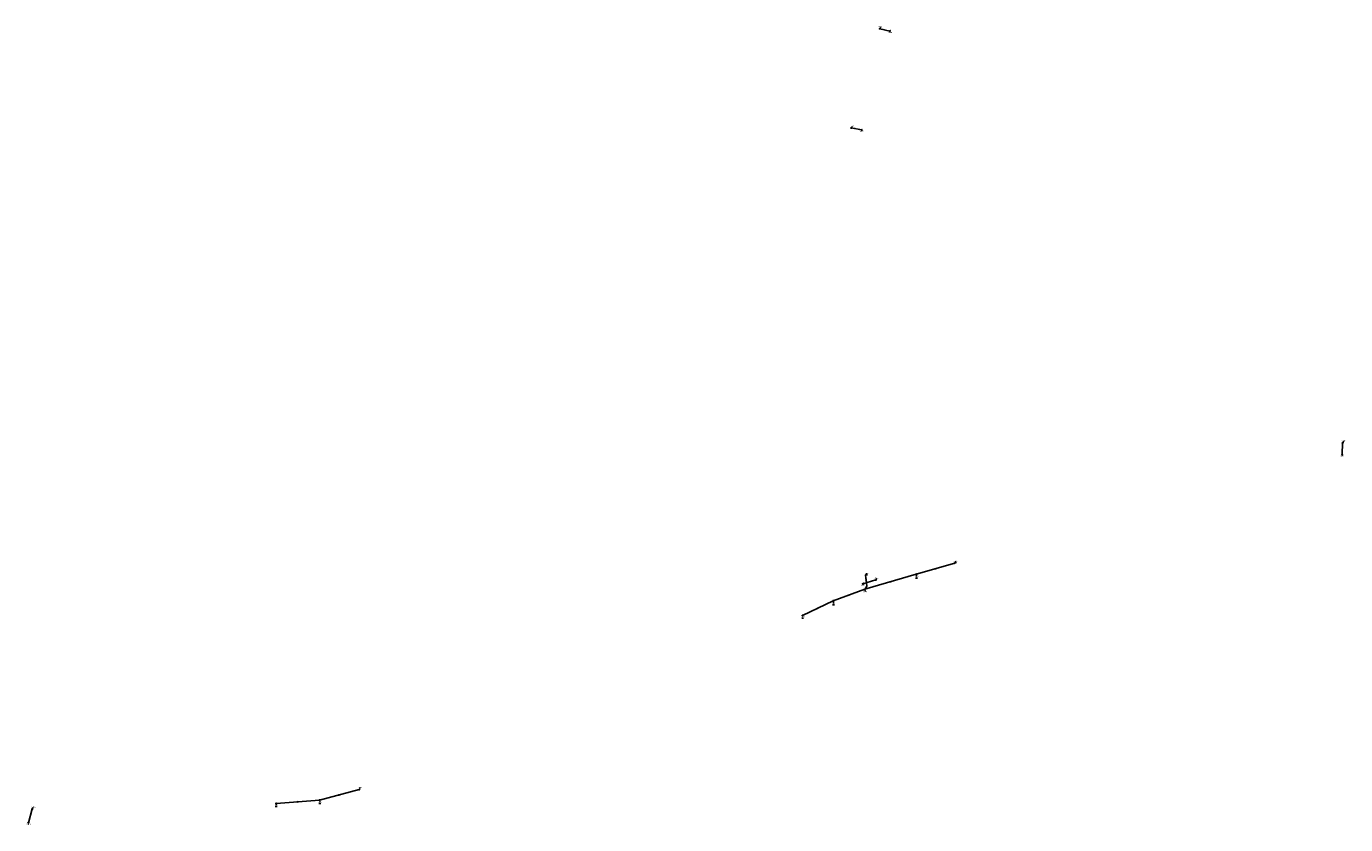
# Model space of a CAD drawing. Extents: x 188323 to 208361, y 565368 to 574910.
# Tile 1 of 256: x 188323 to 190478, y 565824 to 567127. Entities that reach past the tile are written whole.
import ezdxf

# ---------------------------------------------------------------- set-up
doc = ezdxf.new("R2010")
doc.units = 0
doc.linetypes.add('DASHDOT', pattern=[1, 0.5, -0.25, 0, -0.25])
doc.layers.get('0').update_dxf_attribs({"linetype": 'CONTINUOUS'})
for name, color, linetype in [('RIO-AFM', 7, 'CONTINUOUS'), ('RIO-BOK', 7, 'CONTINUOUS'), ('RIO-KNP', 7, 'CONTINUOUS'), ('RIO-KNR', 7, 'CONTINUOUS'), ('RIO-LAG', 7, 'CONTINUOUS'), ('RIO-LAG_0B', 7, 'CONTINUOUS'), ('RIO-LEN', 7, 'CONTINUOUS'), ('RIO-MVD', 1, 'CONTINUOUS'), ('RIO-VRB', 6, 'DASHDOT'), ('RIO-VRH', 7, 'CONTINUOUS')]:
    doc.layers.add(name, color=color, linetype=linetype)
doc.styles.add('RIO-TXT', font='isocp.shx')

# ---------------------------------------------------------------- blocks, each defined once
blk = doc.blocks.new('L_VHR')
blk.add_lwpolyline([(-0.5, 0), (0.5, 0), (-0.5, 0.15), (-0.5, -0.15), (0.5, 0)])
blk = doc.blocks.new('K_IPG')
blk.add_circle((0, 0), 0.5)
for points in [[(0, 0), (-0.5, 0), (-0.433013, 0.25)], [(0, 0), (-0.433013, -0.25), (-0.5, 0)], [(0, 0), (-0.433013, 0.25), (-0.25, 0.433013)], [(0, 0), (-0.25, -0.433013), (-0.433013, -0.25)], [(0, 0), (-0.25, 0.433013), (0, 0.5)], [(0, 0), (0, -0.5), (-0.25, -0.433013)], [(0, 0), (0, 0.5), (0.25, 0.433013)], [(0, 0), (0.25, 0.433013), (0.433013, 0.25)], [(0, 0), (0.433013, 0.25), (0.5, 0)], [(0, 0), (0.5, 0), (0.433013, -0.25)], [(0, 0), (0.433013, -0.25), (0.25, -0.433013)], [(0, 0), (0.25, -0.433013), (0, -0.5)]]:
    blk.add_solid(points)
at = {"style": 'RIO-TXT', "flags": 1}
blk.add_attdef('KNOOPNAAM', (2, 2), '', height=1, dxfattribs=at)
blk = doc.blocks.new('K_UTB')
blk.add_lwpolyline([(0.5, 0.15), (0.5, -0.3), (-0.5, -0.3), (-0.5, 0.15), (-0.45, 0.15), (-0.45, -0.25), (0, -0.25), (0.45, -0.25), (0.45, 0.15)], close=True)
blk.add_lwpolyline([(0.85, 0.6), (0.55, 0.65), (0.614828, 0.459583), (0.850842, 0.598937)])
blk.add_arc((0.85, -0.25), 0.85, 90, 180)
at = {"style": 'RIO-TXT', "flags": 1}
blk.add_attdef('KNOOPNAAM', (2, 2), '', height=1, dxfattribs=at)

msp = doc.modelspace()

# ---------------------------------------------------------------- linework, layer by layer
at = {"layer": 'RIO-LAG'}
for p, q in [((189717.328, 567123.648), (189733.728, 567119.872)), ((189670.784, 566961.6), (189687.648, 566958.528)), ((190473.584, 566447.232), (190472.928, 566428.032)), ((189689.696, 566217.088), (189710.784, 566223.168)), ((188332.56, 565849.088), (188326.368, 565826.624))]:
    msp.add_line(p, q, dxfattribs=at)
at = {"layer": 'RIO-LAG_0B'}
for p, q in [((189839.824, 566250.56), (189776.896, 566232.512)), ((189776.896, 566232.512), (189692.88, 566207.936)), ((189641.216, 566189.056), (189692.88, 566207.936)), ((189591.216, 566165.184), (189641.216, 566189.056)), ((188802.144, 565863.744), (188866.736, 565880.64)), ((188731.104, 565857.984), (188802.144, 565863.744))]:
    msp.add_line(p, q, dxfattribs=at)
msp.add_lwpolyline([(189694.304, 566231.04), (189696.08, 566213.76), (189694.992, 566210.688), (189692.88, 566207.936)], dxfattribs=at)
at = {"layer": 'RIO-VRB'}
for p, q in [((189717.33, 567123.66), (189719.3064, 567126.7158)), ((189733.72, 567119.86), (189734.2535, 567117.5316)), ((189670.78, 566961.63), (189672.7564, 566964.6858)), ((189687.64, 566958.54), (189688.1735, 566956.2116)), ((190473.59, 566447.23), (190475.5664, 566450.2858)), ((190472.92, 566428.04), (190473.4535, 566425.7116)), ((189839.83, 566250.55), (189841.3672, 566253.9132)), ((189689.7, 566217.07), (189690.2335, 566214.7416)), ((189694.3, 566231.03), (189696.2764, 566234.0858)), ((189710.78, 566223.14), (189712.7564, 566226.1958)), ((189776.89, 566232.54), (189777.7706, 566228.242)), ((189692.88, 566207.91), (189693.7606, 566203.612)), ((189641.22, 566189.03), (189642.1006, 566184.732)), ((189591.22, 566165.21), (189591.7535, 566162.8816)), ((188866.74, 565880.64), (188868.2772, 565884.0032)), ((188332.56, 565849.06), (188334.5364, 565852.1158)), ((188731.11, 565857.97), (188731.6435, 565855.6416)), ((188802.15, 565863.73), (188802.8571, 565860.4168)), ((188326.36, 565826.65), (188326.8935, 565824.3216))]:
    msp.add_line(p, q, dxfattribs=at)

# ---------------------------------------------------------------- block references
at = {"layer": 'RIO-KNP', "xscale": 1.25, "yscale": 1.25, "zscale": 1.25}
for name, p in [('K_UTB', (189717.328, 567123.648)), ('K_UTB', (189733.728, 567119.872)), ('K_UTB', (189670.784, 566961.6)), ('K_UTB', (189687.648, 566958.528)), ('K_UTB', (190473.584, 566447.232)), ('K_UTB', (190472.928, 566428.032)), ('K_IPG', (189839.824, 566250.56)), ('K_UTB', (189689.696, 566217.088)), ('K_IPG', (189694.304, 566231.04)), ('K_UTB', (189710.784, 566223.168)), ('K_IPG', (189776.896, 566232.512)), ('K_IPG', (189692.88, 566207.936)), ('K_IPG', (189641.216, 566189.056)), ('K_IPG', (189591.216, 566165.184)), ('K_IPG', (188866.736, 565880.64)), ('K_UTB', (188332.56, 565849.088)), ('K_IPG', (188731.104, 565857.984)), ('K_IPG', (188802.144, 565863.744)), ('K_UTB', (188326.368, 565826.624))]:
    msp.add_blockref(name, p, dxfattribs=at)
at = {"layer": 'RIO-VRH', "xscale": 2, "yscale": 2, "zscale": 2}
for p, rotation in [((189808.36, 566241.545), 195.9666), ((189695.19, 566222.385), 275.8864), ((189734.885, 566220.225), 196.3384), ((189667.05, 566198.47), 20.0736), ((189616.22, 566177.12), 25.4706), ((188834.445, 565872.185), 14.6696), ((188766.63, 565860.85), 4.635)]:
    msp.add_blockref('L_VHR', p, dxfattribs=dict(at, rotation=rotation))

# ---------------------------------------------------------------- texts
at = {"layer": 'RIO-AFM', "style": 'RIO-TXT'}
for s, rotation, p in [('r 300', 346.948, (189724.8494, 567122.4349)), ('r 800', 349.6155, (189678.5037, 566960.7278)), ('r 1200', 447.9915, (190472.7122, 566436.5727)), ('r 200', 375.9666, (189807.4379, 566241.8222)), ('r 200', 275.8864, (189695.6093, 566223.2429)), ('r 300', 16.0622, (189699.3231, 566220.3613)), ('r 200', 376.3384, (189733.9591, 566220.503)), ('r 200', 20.0736, (189666.1172, 566198.6614)), ('r 200', 25.4706, (189615.2738, 566177.223)), ('r 200', 14.6696, (188833.5344, 565872.4635)), ('r 200', 4.635, (188765.7823, 565861.2829)), ('r 500', 434.5277, (188328.7553, 565837.2088))]:
    msp.add_text(s, height=0.9, rotation=rotation, dxfattribs=at).set_placement(p)
at = {"layer": 'RIO-BOK', "style": 'RIO-TXT'}
for s, rotation, p in [('-1.64', 375.9666, (189836.2632, 566248.1136)), ('-1.69', 275.8864, (189693.0517, 566229.4934)), ('-1.75', 376.3384, (189773.3351, 566230.094)), ('-1.75', 375.9666, (189778.6215, 566231.5802)), ('-2.10', 20.0736, (189689.5086, 566205.1873)), ('-1.75', 232.597, (189694.2577, 566212.0175)), ('-2.10', 376.3384, (189694.6177, 566206.9615)), ('-1.94', 25.4706, (189638.1205, 566186.0026)), ('-1.94', 20.0736, (189643.0153, 566188.1956)), ('-1.89', 25.4706, (189593.0858, 566164.5481)), ('-1.97', 14.6696, (188863.1272, 565878.247)), ('-1.74', 4.635, (188732.6183, 565856.6877)), ('-1.93', 4.635, (188798.1762, 565862.0032)), ('-1.93', 14.6696, (188803.8587, 565862.7302))]:
    msp.add_text(s, height=0.9, rotation=rotation, dxfattribs=at).set_placement(p)
at = {"layer": 'RIO-KNR', "style": 'RIO-TXT'}
for s, p in [('900077', (189715.4814, 567125.9658)), ('900078', (189730.4285, 567116.7816)), ('900075', (189668.9314, 566963.9358)), ('900076', (189684.3485, 566955.4616)), ('900073', (190471.7414, 566449.5358)), ('900074', (190469.6285, 566424.9616)), ('64047', (189838.1797, 566253.1632)), ('900071', (189686.4085, 566213.9916)), ('64045', (189693.0889, 566233.3358)), ('900072', (189708.9314, 566225.4458)), ('64046', (189774.5831, 566227.492)), ('64057', (189690.5731, 566202.862)), ('64044', (189638.9131, 566183.982)), ('64043', (189588.566, 566162.1316)), ('64058', (188865.0897, 565883.2532)), ('900065', (188330.7114, 565851.3658)), ('64041', (188728.456, 565854.8916)), ('64042', (188799.6696, 565859.6668)), ('900066', (188323.0685, 565823.5716))]:
    msp.add_text(s, height=1.5, dxfattribs=at).set_placement(p)
at = {"layer": 'RIO-LEN', "style": 'RIO-TXT'}
for s, rotation, p in [('17m', 346.948, (189722.7449, 567122.9214)), ('17m', 349.6155, (189676.3788, 566961.1158)), ('19m', 447.9915, (190472.6382, 566434.414)), ('65m', 375.9666, (189805.3616, 566241.2267)), ('24m', 275.8864, (189695.3868, 566225.3914)), ('22m', 16.0622, (189697.2474, 566219.7636)), ('88m', 376.3384, (189731.8867, 566219.894)), ('55m', 20.0736, (189664.0885, 566197.92)), ('55m', 25.4706, (189613.3237, 566176.2941)), ('67m', 14.6696, (188831.4449, 565871.9164)), ('71m', 4.635, (188763.6293, 565861.1083)), ('23m', 434.5277, (188328.1807, 565835.1267))]:
    msp.add_text(s, height=0.9, rotation=rotation, dxfattribs=at).set_placement(p)
at = {"layer": 'RIO-MVD', "style": 'RIO-TXT'}
for s, p in [('%%U-0.44', (189839.4547, 566251.7632)), ('%%U-0.57', (189694.3639, 566231.9358)), ('%%U-0.61', (189775.8581, 566226.092)), ('%%U-0.50', (189640.1881, 566182.582)), ('%%U-0.33', (189589.841, 566160.7316)), ('%%U-0.70', (188729.731, 565853.4916)), ('%%U-0.60', (188800.9446, 565858.2668))]:
    msp.add_text(s, height=0.9, dxfattribs=at).set_placement(p)

doc.saveas('drawing.dxf')
